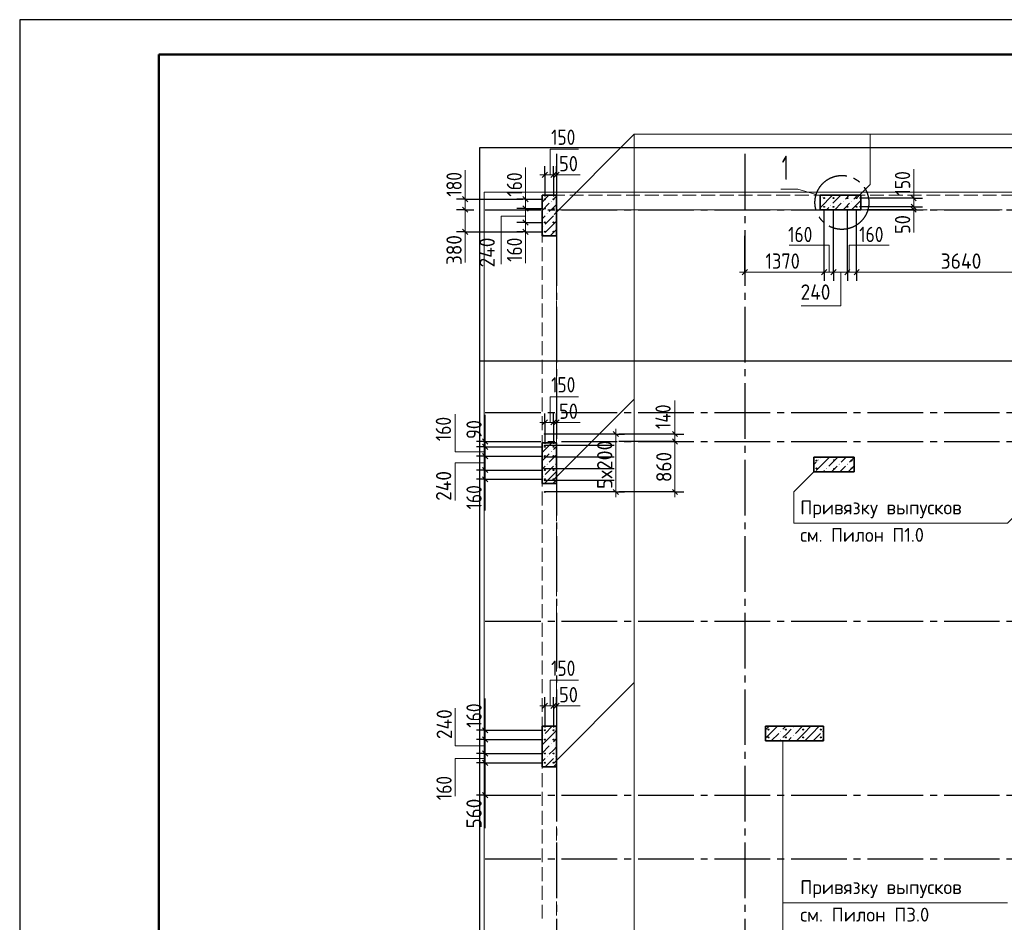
# Model space of a CAD drawing. Header units: millimetres. Extents: x 0 to 21000, y 0 to 14850.
# Tile 5 of 17: x 0 to 7081, y 8363 to 14850. Entities that reach past the tile are written whole.
import ezdxf

# ---------------------------------------------------------------- set-up
doc = ezdxf.new("R2010")
doc.units = ezdxf.units.MM
doc.linetypes.add('______2', pattern=[135, 100, -35])
doc.linetypes.add('______5', pattern=[550, 400, -50, 50, -50])
for name, color, linetype, lineweight in [('Standard', 7, 'Continuous', 25), ('Выпуски арматуры Г-обр.', 7, 'Continuous', 25), ('Позиционная метка линия выноска', 7, 'Continuous', 13), ('Позиционная метка номер позиции', 7, 'Continuous', 13), ('Примечания', 7, 'Continuous', 13), ('Размерная линия_ общее', 7, 'Continuous', 13), ('Стена фоновая арматура Х1', 7, 'Continuous', 25)]:
    doc.layers.add(name, color=color, linetype=linetype, lineweight=lineweight)
for name, color, linetype, lineweight, true_color in [('ЖБ Пилон', 7, '______2', 25, 0xa0a0a0), ('ЖБ Стена верхний уровень', 7, '______2', 25, 0xa0a0a0), ('Оси', 7, '______5', 13, 0x656565)]:
    doc.layers.add(name, color=color, linetype=linetype, lineweight=lineweight, true_color=true_color)
doc.styles.add('ISOCPEUR', font='txt')

msp = doc.modelspace()

# ---------------------------------------------------------------- hatches: boundary and pattern name
at = {"layer": 'ЖБ Пилон', "linetype": 'Continuous', "lineweight": 18, "transparency": 33554687}
for points in [[(3819.9, 13545.5), (3823.2, 13548.8), (3826.4, 13545.5), (3823.2, 13542.3)], [(5769.9, 13575.5), (5773.2, 13578.8), (5776.4, 13575.5), (5773.2, 13572.3)], [(5919.9, 13545.5), (5923.2, 13548.8), (5926.4, 13545.5), (5923.2, 13542.3)], [(5979.9, 13545.5), (5983.2, 13548.8), (5986.4, 13545.5), (5983.2, 13542.3)], [(3789.9, 13455.5), (3793.2, 13458.8), (3796.4, 13455.5), (3793.2, 13452.3)], [(3849.9, 13455.5), (3853.2, 13458.8), (3856.4, 13455.5), (3853.2, 13452.3)], [(5829.9, 13515.5), (5833.2, 13518.8), (5836.4, 13515.5), (5833.2, 13512.3)], [(6039.9, 13485.5), (6043.2, 13488.8), (6046.4, 13485.5), (6045.2, 13484.3), (6041.1, 13484.3)], [(3759.9, 13365.5), (3763.2, 13368.8), (3766.4, 13365.5), (3763.2, 13362.3)], [(3759.9, 13305.5), (3763.2, 13308.8), (3766.4, 13305.5), (3763.2, 13302.3)], [(3759.9, 11805.5), (3763.2, 11808.8), (3766.4, 11805.5), (3763.2, 11802.3)], [(3819.9, 11745.5), (3823.2, 11748.8), (3826.4, 11745.5), (3823.2, 11742.3)], [(5739.9, 11685.5), (5743.2, 11688.8), (5746.4, 11685.5), (5743.2, 11682.3)], [(3789.9, 11655.5), (3793.2, 11658.8), (3796.4, 11655.5), (3793.2, 11652.3)], [(3849.9, 11655.5), (3853.2, 11658.8), (3856.4, 11655.5), (3853.2, 11652.3)], [(5799.9, 11625.5), (5803.2, 11628.8), (5806.4, 11625.5), (5803.2, 11622.3)], [(5889.9, 11655.5), (5893.2, 11658.8), (5896.4, 11655.5), (5893.2, 11652.3)], [(5949.9, 11655.5), (5953.2, 11658.8), (5956.4, 11655.5), (5953.2, 11652.3)], [(3759.9, 11565.5), (3763.2, 11568.8), (3766.4, 11565.5), (3763.2, 11562.3)], [(3759.9, 9765.5), (3763.2, 9768.8), (3766.4, 9765.5), (3763.2, 9762.3)], [(3759.9, 9705.5), (3763.2, 9708.8), (3766.4, 9705.5), (3763.2, 9702.3)], [(5469.9, 9735.5), (5473.2, 9738.8), (5476.4, 9735.5), (5473.2, 9732.3)], [(5559.9, 9765.5), (5563.2, 9768.8), (5566.4, 9765.5), (5563.2, 9762.3)], [(5559.9, 9705.5), (5563.2, 9708.8), (5566.4, 9705.5), (5563.2, 9702.3)], [(5769.9, 9735.5), (5773.2, 9738.8), (5776.4, 9735.5), (5773.2, 9732.3)], [(3819.9, 9645.5), (3823.2, 9648.8), (3826.4, 9645.5), (3823.2, 9642.3)], [(5469.9, 9675.5), (5473.2, 9678.8), (5476.4, 9675.5), (5473.2, 9672.3)], [(5769.9, 9675.5), (5773.2, 9678.8), (5776.4, 9675.5), (5773.2, 9672.3)], [(3789.9, 9555.5), (3793.2, 9558.8), (3796.4, 9555.5), (3793.2, 9552.3)], [(3849.9, 9555.5), (3853.2, 9558.8), (3856.4, 9555.5), (3853.2, 9552.3)]]:
    msp.add_hatch(color=7, dxfattribs=at).paths.add_polyline_path(points, flags=16)

# ---------------------------------------------------------------- linework, layer by layer
at = {"layer": 'Standard', "color": 7, "linetype": 'Continuous', "lineweight": 25, "transparency": 33554687}
msp.add_line((1000, 14600), (1000, 529.1), dxfattribs=at)
msp.add_lwpolyline([(0, 0), (21000, 0), (21000, 14850), (0, 14850), (0, 0)], close=True, dxfattribs=at)
at = {"layer": 'Standard', "color": 7, "linetype": 'Continuous', "lineweight": 50, "transparency": 33554687}
msp.add_lwpolyline([(1000, 14600), (20750, 14600), (20750, 250), (1000, 250), (1000, 14600)], close=True, dxfattribs=at)
at = {"layer": 'Standard', "color": 254, "linetype": 'Continuous', "lineweight": -3, "true_color": 0xc4c4ff, "transparency": 33554687}
for points in [[(3305.8, 3934), (17165.3, 3934), (17165.3, 13928.8), (3305.8, 13928.8), (3305.8, 3934)], [(3305.8, 2400.7), (17165.3, 2400.7), (17165.3, 12395.5), (3305.8, 12395.5), (3305.8, 2400.7)], [(3305.8, 2400.7), (17165.3, 2400.7), (17165.3, 12395.5), (3305.8, 12395.5), (3305.8, 2400.7)]]:
    msp.add_lwpolyline(points, dxfattribs=at)
at = {"layer": 'Standard', "color": 251, "linetype": 'Continuous', "lineweight": 18, "true_color": 0x656565, "transparency": 33554687}
msp.add_lwpolyline([(3339.6, 4284.3), (16756.3, 4284.3), (16756.3, 13609.3), (3339.6, 13609.3), (3339.6, 4284.3)], dxfattribs=at)
at = {"layer": 'Standard', "color": 7, "linetype": 'Continuous', "lineweight": 13, "transparency": 33554687}
msp.add_lwpolyline([(5727.5, 13592.7), (5595.5, 13632.6), (5473.9, 13632.6)], dxfattribs=at)
at = {"layer": 'Standard', "color": 7, "linetype": '______5', "lineweight": -3, "transparency": 33554687}
msp.add_circle((5913, 13536.6), 193.8, dxfattribs=at)
at = {"layer": 'Выпуски арматуры Г-обр.', "color": 253, "linetype": 'Continuous', "lineweight": 25, "true_color": 0xa0a0a0, "transparency": 33554687}
for p, q in [((4276.1, 11872.2), (3776.4, 11872.2)), ((4276.1, 11788.9), (3776.4, 11788.9)), ((4276.1, 11705.5), (3776.4, 11705.5)), ((4276.1, 11622.2), (3776.4, 11622.2)), ((4276.1, 11538.9), (3776.4, 11538.9)), ((4276.1, 11455.5), (3776.4, 11455.5))]:
    msp.add_line(p, q, dxfattribs=at)
for centre in [(3777.1, 13559.3), (3839.6, 13559.3), (5785.5, 13567.7), (5852.1, 13567.7), (5952.1, 13567.7), (6018.8, 13567.7), (3777.1, 13492.7), (3839.6, 13492.7), (5785.5, 13505.2), (5852.1, 13505.2), (5952.1, 13505.2), (6018.8, 13505.2), (3777.1, 13392.7), (3839.6, 13392.7), (3777.1, 13326), (3839.6, 13326), (3777.1, 11780.2), (3839.6, 11780.2), (3777.1, 11713.5), (3839.6, 11713.5), (3777.1, 11613.5), (3839.6, 11613.5), (3777.1, 11546.8), (3839.6, 11546.8), (3777.1, 9742.7), (3839.6, 9742.7), (3777.1, 9676), (3839.6, 9676), (3777.1, 9576), (3839.6, 9576), (3777.1, 9509.3), (3839.6, 9509.3)]:
    msp.add_circle(centre, 3.33, dxfattribs=at)
at = {"layer": 'Выпуски арматуры Г-обр.', "color": 7, "linetype": 'Continuous', "lineweight": 25, "transparency": 33554687}
for centre, radius in [((3777.1, 13559.3), 3.33), ((3839.6, 13559.3), 3.33), ((5785.5, 13567.7), 3.33), ((5852.1, 13567.7), 3.33), ((5952.1, 13567.7), 3.33), ((6018.8, 13567.7), 3.33), ((3777.1, 13492.7), 3.33), ((3839.6, 13492.7), 3.33), ((5785.5, 13505.2), 3.33), ((5852.1, 13505.2), 3.33), ((5952.1, 13505.2), 3.33), ((6018.8, 13505.2), 3.33), ((3777.1, 13392.7), 3.33), ((3839.6, 13392.7), 3.33), ((3777.1, 13326), 3.33), ((3839.6, 13326), 3.33), ((3776.4, 11872.2), 2.5), ((3777.1, 11780.2), 3.33), ((3776.4, 11788.9), 2.5), ((3839.6, 11780.2), 3.33), ((3777.1, 11713.5), 3.33), ((3777.1, 11713.5), 3.33), ((3776.4, 11705.5), 2.5), ((3839.6, 11713.5), 3.33), ((3839.6, 11713.5), 3.33), ((3777.1, 11613.5), 3.33), ((3777.1, 11613.5), 3.33), ((3776.4, 11622.2), 2.5), ((3839.6, 11613.5), 3.33), ((3839.6, 11613.5), 3.33), ((3777.1, 11546.8), 3.33), ((3839.6, 11546.8), 3.33), ((3776.4, 11538.9), 2.5), ((3776.4, 11455.5), 2.5), ((3777.1, 9742.7), 3.33), ((3839.6, 9742.7), 3.33), ((3777.1, 9676), 3.33), ((3777.1, 9676), 3.33), ((3839.6, 9676), 3.33), ((3839.6, 9676), 3.33), ((3777.1, 9576), 3.33), ((3777.1, 9576), 3.33), ((3839.6, 9576), 3.33), ((3839.6, 9576), 3.33), ((3777.1, 9509.3), 3.33), ((3839.6, 9509.3), 3.33)]:
    msp.add_circle(centre, radius, dxfattribs=at)
at = {"layer": 'ЖБ Пилон', "color": 7, "linetype": 'Continuous', "lineweight": 35, "transparency": 33554687}
for p, q in [((3860.5, 13588.5), (3756.3, 13588.5)), ((3756.3, 13588.5), (3756.3, 13296.8)), ((3860.5, 13296.8), (3860.5, 13588.5)), ((6048, 13588.5), (5756.3, 13588.5)), ((5756.3, 13588.5), (5756.3, 13484.3)), ((6048, 13484.3), (6048, 13588.5)), ((5756.3, 13484.3), (6048, 13484.3)), ((3756.3, 13296.8), (3860.5, 13296.8)), ((3860.5, 11809.3), (3756.3, 11809.3)), ((3756.3, 11809.3), (3756.3, 11517.7)), ((3860.5, 11517.7), (3860.5, 11809.3)), ((6002.1, 11705.2), (5710.5, 11705.2)), ((5710.5, 11705.2), (5710.5, 11601)), ((6002.1, 11601), (6002.1, 11705.2)), ((5710.5, 11601), (6002.1, 11601)), ((3756.3, 11517.7), (3860.5, 11517.7)), ((3860.5, 9771.8), (3756.3, 9771.8)), ((3756.3, 9771.8), (3756.3, 9480.2)), ((3860.5, 9480.2), (3860.5, 9771.8)), ((5781.3, 9771.8), (5364.6, 9771.8)), ((5364.6, 9771.8), (5364.6, 9667.7)), ((5781.3, 9667.7), (5781.3, 9771.8)), ((5364.6, 9667.7), (5781.3, 9667.7)), ((3756.3, 9480.2), (3860.5, 9480.2))]:
    msp.add_line(p, q, dxfattribs=at)
at = {"layer": 'ЖБ Пилон', "color": 9, "linetype": 'Continuous', "lineweight": 18, "true_color": 0xc7c7c7, "transparency": 33554687}
for p, q in [((3806.1, 13588.5), (3756.3, 13538.7)), ((3808.2, 13530.5), (3756.3, 13478.7)), ((3860.5, 13582.8), (3838.2, 13560.5)), ((5758.2, 13560.5), (5756.3, 13558.7)), ((5846.1, 13588.5), (5758.2, 13500.5)), ((5906.1, 13588.5), (5848.2, 13530.5)), ((5908.2, 13530.5), (5861.9, 13484.3)), ((5966.1, 13588.5), (5938.2, 13560.5)), ((5938.2, 13500.5), (5968.2, 13530.5)), ((6048, 13550.3), (5981.9, 13484.3)), ((6026.1, 13588.5), (5998.2, 13560.5)), ((3808.2, 13470.5), (3838.2, 13500.5)), ((3838.2, 13500.5), (3860.5, 13522.8)), ((5818.2, 13500.5), (5802, 13484.3)), ((5921.9, 13484.3), (5938.2, 13500.5)), ((3778.2, 13440.5), (3756.3, 13418.7)), ((3838.2, 13440.5), (3778.2, 13380.5)), ((3838.2, 13380.5), (3860.5, 13402.8)), ((3838.2, 13380.5), (3778.2, 13320.5)), ((3838.2, 13320.5), (3814.5, 13296.8)), ((3860.5, 13342.8), (3838.2, 13320.5)), ((3826.9, 11809.3), (3756.3, 11738.7)), ((3860.5, 11782.8), (3838.2, 11760.5)), ((3808.2, 11730.5), (3756.3, 11678.7)), ((3808.2, 11670.5), (3838.2, 11700.5)), ((3838.2, 11700.5), (3860.5, 11722.8)), ((5818.2, 11700.5), (5728.2, 11610.5)), ((5762.8, 11705.2), (5758.2, 11700.5)), ((5882.8, 11705.2), (5818.2, 11640.5)), ((5908.2, 11670.5), (5938.2, 11700.5)), ((5938.2, 11700.5), (5942.8, 11705.2)), ((6002.1, 11704.5), (5968.2, 11670.5)), ((3778.2, 11640.5), (3756.3, 11618.7)), ((3838.2, 11640.5), (3778.2, 11580.5)), ((5710.5, 11652.8), (5728.2, 11670.5)), ((5878.2, 11640.5), (5838.6, 11601)), ((5938.2, 11640.5), (5898.6, 11601)), ((5958.6, 11601), (6002.1, 11644.5)), ((3838.2, 11580.5), (3778.2, 11520.5)), ((3838.2, 11580.5), (3860.5, 11602.8)), ((3860.5, 11542.8), (3838.2, 11520.5)), ((5778.6, 11601), (5788.2, 11610.5)), ((3838.2, 11520.5), (3835.3, 11517.7)), ((3829.4, 9771.8), (3778.2, 9720.5)), ((5389.5, 9771.8), (5364.6, 9747)), ((5398.2, 9720.5), (5449.5, 9771.8)), ((5509.5, 9771.8), (5488.2, 9750.5)), ((5629.4, 9771.8), (5578.2, 9720.5)), ((5689.5, 9771.8), (5638.2, 9720.5)), ((5698.2, 9720.5), (5749.5, 9771.8)), ((3838.2, 9720.5), (3756.3, 9638.7)), ((3860.5, 9742.8), (3838.2, 9720.5)), ((5398.2, 9720.5), (5364.6, 9687)), ((5458.2, 9720.5), (5405.3, 9667.7)), ((5488.2, 9690.5), (5518.2, 9720.5)), ((5518.2, 9720.5), (5548.2, 9750.5)), ((5638.2, 9720.5), (5585.3, 9667.7)), ((5698.2, 9720.5), (5645.3, 9667.7)), ((5758.2, 9720.5), (5705.3, 9667.7)), ((3808.2, 9630.5), (3756.3, 9578.7)), ((3860.5, 9682.8), (3838.2, 9660.5)), ((5548.2, 9690.5), (5525.3, 9667.7)), ((3808.2, 9570.5), (3838.2, 9600.5)), ((3838.2, 9600.5), (3860.5, 9622.8)), ((3778.2, 9540.5), (3756.3, 9518.7)), ((3838.2, 9540.5), (3778.2, 9480.5)), ((3838.2, 9480.5), (3860.5, 9502.8)), ((3838.2, 9480.5), (3837.8, 9480.2))]:
    msp.add_line(p, q, dxfattribs=at)
at = {"layer": 'ЖБ Пилон', "color": 250, "linetype": '______2', "lineweight": 13, "true_color": 0x3b3b3b, "transparency": 33554687}
for p, q in [((6002.1, 11705.2), (5710.5, 11705.2)), ((5710.5, 11705.2), (5710.5, 11601)), ((6002.1, 11601), (6002.1, 11705.2)), ((5710.5, 11601), (6002.1, 11601)), ((5781.3, 9771.8), (5364.6, 9771.8)), ((5364.6, 9771.8), (5364.6, 9667.7)), ((5781.3, 9667.7), (5781.3, 9771.8)), ((5364.6, 9667.7), (5781.3, 9667.7))]:
    msp.add_line(p, q, dxfattribs=at)
at = {"layer": 'ЖБ Стена верхний уровень', "color": 250, "linetype": '______2', "lineweight": 13, "true_color": 0x3b3b3b, "transparency": 33554687}
for p, q in [((11480.4, 13588.5), (3756.3, 13588.5)), ((3756.3, 13588.5), (3756.3, 13484.3)), ((3756.3, 13484.3), (3756.3, 8359.3)), ((3860.5, 8276), (3860.5, 13484.3)), ((3860.5, 13484.3), (11480.4, 13484.3))]:
    msp.add_line(p, q, dxfattribs=at)
at = {"layer": 'Оси', "color": 8, "linetype": '______5', "lineweight": -3, "transparency": 33554687}
for p, q in [((3860.5, 13887.1), (3860.5, 3478)), ((5214.6, 13887.1), (5214.6, 3478)), ((3347.4, 13484.3), (17905.7, 13484.3)), ((3347.4, 12026), (17905.7, 12026)), ((3347.4, 11817.7), (17905.7, 11817.7)), ((3347.4, 10526), (17905.7, 10526)), ((3347.4, 9276), (17905.7, 9276)), ((3347.4, 8817.7), (17905.7, 8817.7))]:
    msp.add_line(p, q, dxfattribs=at)
at = {"layer": 'Позиционная метка линия выноска', "color": 7, "linetype": 'Continuous', "lineweight": 13, "transparency": 33554687}
for points in [[(3843, 13451), (4419.4, 14027.4), (6116, 14027.4)], [(3843, 11546.8), (4419.4, 12123.2), (4419.4, 14027.4)], [(6018.8, 13567.7), (6116, 13664.9), (6116, 14027.4), (11367.3, 14027.4)], [(3843, 9509.3), (4419.4, 10085.7), (4419.4, 12123.2)], [(3843, 7596.8), (4419.4, 8173.2), (4419.4, 10210.7)]]:
    msp.add_lwpolyline(points, dxfattribs=at)
at = {"layer": 'Примечания', "color": 7, "linetype": 'Continuous', "lineweight": 13, "transparency": 33554687}
for p, q in [((3203.7, 13559.3), (3203.7, 13767.7)), ((3638.1, 13559.3), (3638.1, 13788.5)), ((6429.3, 13546.8), (6429.3, 13776.4)), ((3860.5, 13735.3), (4031.3, 13735.3)), ((6429.3, 13484.3), (6429.3, 13320.6)), ((3638.1, 13437.7), (3463.1, 13437.7)), ((3463.1, 13437.7), (3463.1, 13091.9)), ((3203.7, 13326), (3203.7, 13105.2)), ((3638.1, 13326), (3638.1, 13101)), ((3347.4, 11780.2), (3347.4, 12009.3)), ((3860.5, 11956.1), (4031.3, 11956.1)), ((3347.4, 11546.8), (3347.4, 11321.8)), ((3347.4, 9742.7), (3347.4, 9971.8)), ((3860.5, 9918.6), (4031.3, 9918.6)), ((3347.4, 9276), (3347.4, 9038.5)), ((5488, 8502.4), (5488, 7859.3))]:
    msp.add_line(p, q, dxfattribs=at)
for points in [[(3814.6, 13735.3), (3814.6, 13918.6), (4018.8, 13918.6)], [(5821.7, 13035.1), (5821.7, 13228.9), (5533.8, 13228.9)], [(5965.9, 13035.1), (5965.9, 13228.9), (6253.8, 13228.9)], [(5904.4, 13035.1), (5904.4, 12793.5), (5621, 12793.5)], [(3814.6, 11956.1), (3814.6, 12139.5), (4018.8, 12139.5)], [(3347.4, 11743.9), (3130.8, 11743.9), (3130.8, 12014.7)], [(5626.2, 11231.5), (7104.9, 11231.5), (7443.7, 11570.4), (7443.7, 11953.7)], [(3347.4, 11665.2), (3130.8, 11665.2), (3130.8, 11394.3)], [(5710.5, 11601), (5566.1, 11456.6), (5566.1, 11231.5), (5626.2, 11231.5)], [(5626.2, 11231.5), (7104.9, 11231.5), (7275.8, 11402.4)], [(3814.6, 9918.6), (3814.6, 10102), (4018.8, 10102)], [(3347.4, 9630.2), (3130.8, 9630.2), (3130.8, 9901)], [(5488, 9667.7), (5488, 8502.4), (7104.9, 8502.4)], [(3347.4, 9538.9), (3130.8, 9538.9), (3130.8, 9268.1)]]:
    msp.add_lwpolyline(points, dxfattribs=at)
at = {"layer": 'Размерная линия_ общее', "color": 7, "linetype": 'Continuous', "lineweight": 25, "transparency": 33554687}
for p, q in [((3758.4, 13716.5), (3795.9, 13754)), ((3820.9, 13716.5), (3858.4, 13754)), ((3841.7, 13716.5), (3879.2, 13754)), ((3222.5, 13540.6), (3185, 13578.1)), ((3656.8, 13540.6), (3619.3, 13578.1)), ((6448.1, 13548.9), (6410.6, 13586.4)), ((3222.5, 13465.6), (3185, 13503.1)), ((3656.8, 13473.9), (3619.3, 13511.4)), ((6448.1, 13486.4), (6410.6, 13523.9)), ((6448.1, 13465.6), (6410.6, 13503.1)), ((3656.8, 13373.9), (3619.3, 13411.4)), ((3222.5, 13307.2), (3185, 13344.7)), ((3656.8, 13307.2), (3619.3, 13344.7)), ((5195.9, 13016.4), (5233.4, 13053.9)), ((5766.7, 13016.4), (5804.2, 13053.9)), ((5833.4, 13016.4), (5870.9, 13053.9)), ((5933.4, 13016.4), (5970.9, 13053.9)), ((6000, 13016.4), (6037.5, 13053.9)), ((3758.4, 11937.4), (3795.9, 11974.9)), ((3820.9, 11937.4), (3858.4, 11974.9)), ((3841.7, 11937.4), (3879.2, 11974.9)), ((3366.2, 11798.9), (3328.7, 11836.4)), ((4306, 11853.5), (4268.5, 11891)), ((4731.3, 11853.5), (4693.8, 11891)), ((4731.3, 11798.9), (4693.8, 11836.4)), ((3366.2, 11761.4), (3328.7, 11798.9)), ((3366.2, 11694.7), (3328.7, 11732.2)), ((3366.2, 11594.7), (3328.7, 11632.2)), ((3366.2, 11528.1), (3328.7, 11565.6)), ((4306, 11436.8), (4268.5, 11474.3)), ((4731.3, 11436.8), (4693.8, 11474.3)), ((3758.4, 9899.9), (3795.9, 9937.4)), ((3820.9, 9899.9), (3858.4, 9937.4)), ((3841.7, 9899.9), (3879.2, 9937.4)), ((3366.2, 9723.9), (3328.7, 9761.4)), ((3366.2, 9657.2), (3328.7, 9694.7)), ((3366.2, 9557.2), (3328.7, 9594.7)), ((3366.2, 9490.6), (3328.7, 9528.1)), ((3366.2, 9257.2), (3328.7, 9294.7))]:
    msp.add_line(p, q, dxfattribs=at)
at = {"layer": 'Размерная линия_ общее', "color": 7, "linetype": 'Continuous', "lineweight": -3, "transparency": 33554687}
for p, q in [((3777.1, 13735.3), (3777.1, 13797.8)), ((3839.6, 13735.3), (3839.6, 13797.8)), ((3860.5, 13735.3), (3860.5, 13797.8)), ((3777.1, 13735.3), (3777.1, 13672.8)), ((3777.1, 13735.3), (3777.1, 13580.2)), ((3839.6, 13735.3), (3839.6, 13672.8)), ((3839.6, 13735.3), (3839.6, 13580.2)), ((3860.5, 13735.3), (3860.5, 13672.8)), ((3860.5, 13735.3), (3860.5, 13663.3)), ((3203.7, 13559.3), (3141.2, 13559.3)), ((3203.7, 13559.3), (3266.2, 13559.3)), ((3203.7, 13559.3), (3617.2, 13559.3)), ((3638.1, 13559.3), (3575.6, 13559.3)), ((3638.1, 13559.3), (3700.6, 13559.3)), ((3638.1, 13559.3), (3756.3, 13559.3)), ((6429.3, 13567.7), (6366.8, 13567.7)), ((6429.3, 13567.7), (6491.8, 13567.7)), ((3203.7, 13484.3), (3141.2, 13484.3)), ((3203.7, 13484.3), (3266.2, 13484.3)), ((3203.7, 13484.3), (3203.7, 13484.3)), ((3638.1, 13492.7), (3575.6, 13492.7)), ((3638.1, 13492.7), (3700.6, 13492.7)), ((3638.1, 13492.7), (3756.3, 13492.7)), ((6429.3, 13505.2), (6366.8, 13505.2)), ((6429.3, 13484.3), (6366.8, 13484.3)), ((6429.3, 13505.2), (6491.8, 13505.2)), ((6429.3, 13484.3), (6491.8, 13484.3)), ((3638.1, 13392.7), (3575.6, 13392.7)), ((3638.1, 13392.7), (3700.6, 13392.7)), ((3638.1, 13392.7), (3756.3, 13392.7)), ((3203.7, 13326), (3141.2, 13326)), ((3203.7, 13326), (3266.2, 13326)), ((3203.7, 13326), (3617.2, 13326)), ((3638.1, 13326), (3575.6, 13326)), ((3638.1, 13326), (3700.6, 13326)), ((3638.1, 13326), (3756.3, 13326)), ((5214.6, 13035.1), (5214.6, 13296.3)), ((5214.6, 13035.1), (5214.6, 13097.6)), ((5214.6, 13035.1), (5214.6, 12972.6)), ((5785.5, 13035.1), (5785.5, 13097.6)), ((5785.5, 13035.1), (5785.5, 12972.6)), ((5852.1, 13035.1), (5852.1, 13097.6)), ((5852.1, 13035.1), (5852.1, 12972.6)), ((5952.1, 13035.1), (5952.1, 13097.6)), ((5952.1, 13035.1), (5952.1, 12972.6)), ((6018.8, 13035.1), (6018.8, 13097.6)), ((6018.8, 13035.1), (6018.8, 12972.6)), ((3777.1, 11956.1), (3777.1, 12018.6)), ((3839.6, 11956.1), (3839.6, 12018.6)), ((3860.5, 11956.1), (3860.5, 12018.6)), ((3777.1, 11956.1), (3777.1, 11893.6)), ((3777.1, 11956.1), (3777.1, 11801)), ((3839.6, 11956.1), (3839.6, 11893.6)), ((3839.6, 11956.1), (3839.6, 11801)), ((3860.5, 11956.1), (3860.5, 11893.6)), ((3860.5, 11956.1), (3860.5, 11884.1)), ((4287.2, 11872.2), (3797.2, 11872.2)), ((4287.2, 11872.2), (4224.7, 11872.2)), ((4287.2, 11872.2), (4349.7, 11872.2)), ((4712.5, 11872.2), (4650, 11872.2)), ((4712.5, 11872.2), (4775, 11872.2)), ((3347.4, 11817.7), (3284.9, 11817.7)), ((3347.4, 11780.2), (3284.9, 11780.2)), ((3347.4, 11817.7), (3409.9, 11817.7)), ((3347.4, 11817.7), (3652.4, 11817.7)), ((3347.4, 11780.2), (3409.9, 11780.2)), ((3347.4, 11780.2), (3756.3, 11780.2)), ((4712.5, 11817.7), (4650, 11817.7)), ((4712.5, 11817.7), (4775, 11817.7)), ((3347.4, 11713.5), (3284.9, 11713.5)), ((3347.4, 11713.5), (3409.9, 11713.5)), ((3347.4, 11713.5), (3756.3, 11713.5)), ((3347.4, 11613.5), (3284.9, 11613.5)), ((3347.4, 11613.5), (3409.9, 11613.5)), ((3347.4, 11613.5), (3756.3, 11613.5)), ((3347.4, 11546.8), (3284.9, 11546.8)), ((3347.4, 11546.8), (3409.9, 11546.8)), ((3347.4, 11546.8), (3756.3, 11546.8)), ((4287.2, 11455.5), (3799.7, 11455.5)), ((4287.2, 11455.5), (4224.7, 11455.5)), ((4287.2, 11455.5), (4349.7, 11455.5)), ((4712.5, 11455.5), (4308.1, 11455.5)), ((4712.5, 11455.5), (4650, 11455.5)), ((4712.5, 11455.5), (4775, 11455.5)), ((3777.1, 9918.6), (3777.1, 9981.1)), ((3777.1, 9918.6), (3777.1, 9856.1)), ((3777.1, 9918.6), (3777.1, 9763.5)), ((3839.6, 9918.6), (3839.6, 9981.1)), ((3839.6, 9918.6), (3839.6, 9856.1)), ((3839.6, 9918.6), (3839.6, 9763.5)), ((3860.5, 9918.6), (3860.5, 9981.1)), ((3860.5, 9918.6), (3860.5, 9856.1)), ((3860.5, 9918.6), (3860.5, 9846.6)), ((3347.4, 9742.7), (3284.9, 9742.7)), ((3347.4, 9742.7), (3409.9, 9742.7)), ((3347.4, 9742.7), (3756.3, 9742.7)), ((3347.4, 9676), (3284.9, 9676)), ((3347.4, 9676), (3409.9, 9676)), ((3347.4, 9676), (3756.3, 9676)), ((3347.4, 9576), (3284.9, 9576)), ((3347.4, 9576), (3409.9, 9576)), ((3347.4, 9576), (3756.3, 9576)), ((3347.4, 9509.3), (3284.9, 9509.3)), ((3347.4, 9509.3), (3409.9, 9509.3)), ((3347.4, 9509.3), (3756.3, 9509.3)), ((3347.4, 9276), (3284.9, 9276)), ((3347.4, 9276), (3409.9, 9276)), ((3347.4, 9276), (3709.1, 9276))]:
    msp.add_line(p, q, dxfattribs=at)
at = {"layer": 'Размерная линия_ общее', "color": 7, "linetype": 'Continuous', "lineweight": 13, "transparency": 33554687}
for p, q in [((3777.1, 13735.3), (3739.6, 13735.3)), ((3777.1, 13735.3), (3839.6, 13735.3)), ((3839.6, 13735.3), (3860.5, 13735.3)), ((3860.5, 13735.3), (3898, 13735.3)), ((3203.7, 13559.3), (3203.7, 13596.8)), ((3638.1, 13559.3), (3638.1, 13596.8)), ((6429.3, 13567.7), (6429.3, 13605.2)), ((3203.7, 13484.3), (3203.7, 13559.3)), ((3638.1, 13492.7), (3638.1, 13559.3)), ((6429.3, 13505.2), (6429.3, 13567.7)), ((3203.7, 13326), (3203.7, 13484.3)), ((3638.1, 13392.7), (3638.1, 13492.7)), ((6429.3, 13484.3), (6429.3, 13505.2)), ((6429.3, 13484.3), (6429.3, 13446.8)), ((3638.1, 13326), (3638.1, 13392.7)), ((3203.7, 13326), (3203.7, 13288.5)), ((3638.1, 13326), (3638.1, 13288.5)), ((5214.6, 13035.1), (5177.1, 13035.1)), ((5852.1, 13035.1), (5952.1, 13035.1)), ((5952.1, 13035.1), (6018.8, 13035.1)), ((6018.8, 13035.1), (7535.5, 13035.1)), ((3777.1, 11956.1), (3739.6, 11956.1)), ((3777.1, 11956.1), (3839.6, 11956.1)), ((3839.6, 11956.1), (3860.5, 11956.1)), ((3860.5, 11956.1), (3898, 11956.1)), ((3347.4, 11817.7), (3347.4, 11855.2)), ((3347.4, 11780.2), (3347.4, 11817.7)), ((3347.4, 11713.5), (3347.4, 11780.2)), ((3347.4, 11613.5), (3347.4, 11713.5)), ((3347.4, 11546.8), (3347.4, 11613.5)), ((3347.4, 11546.8), (3347.4, 11509.3)), ((3777.1, 9918.6), (3739.6, 9918.6)), ((3777.1, 9918.6), (3839.6, 9918.6)), ((3839.6, 9918.6), (3860.5, 9918.6)), ((3860.5, 9918.6), (3898, 9918.6)), ((3347.4, 9742.7), (3347.4, 9780.2)), ((3347.4, 9676), (3347.4, 9742.7)), ((3347.4, 9576), (3347.4, 9676)), ((3347.4, 9509.3), (3347.4, 9576)), ((3347.4, 9276), (3347.4, 9509.3)), ((3347.4, 9276), (3347.4, 9238.5))]:
    msp.add_line(p, q, dxfattribs=at)
at = {"layer": 'Размерная линия_ общее', "color": 251, "linetype": 'Continuous', "lineweight": 13, "true_color": 0x656565, "transparency": 33554687}
for p, q in [((4712.5, 11872.2), (4712.5, 12113.9)), ((4287.2, 11872.2), (4287.2, 11909.7)), ((4712.5, 11872.2), (4712.5, 11909.7)), ((4287.2, 11455.5), (4287.2, 11872.2)), ((4712.5, 11817.7), (4712.5, 11872.2)), ((4287.2, 11455.5), (4287.2, 11418)), ((4712.5, 11455.5), (4712.5, 11418))]:
    msp.add_line(p, q, dxfattribs=at)
at = {"layer": 'Размерная линия_ общее', "color": 7, "linetype": 'Continuous', "lineweight": -3, "transparency": 33554687}
for points in [[(6429.3, 13567.7), (6420.8, 13567.7), (6420.8, 13567.7), (6039.6, 13567.7)], [(5785.5, 13035.1), (5785.5, 13043.6), (5785.5, 13043.6), (5785.5, 13043.6), (5785.5, 13043.6), (5785.5, 13043.6), (5785.5, 13043.6), (5785.5, 13043.6), (5785.5, 13043.6), (5785.5, 13043.6), (5785.5, 13043.6), (5785.5, 13059.5), (5785.5, 13059.5), (5785.5, 13062.6), (5785.5, 13062.6), (5785.5, 13065.6), (5785.5, 13065.6), (5785.5, 13079.4), (5785.5, 13079.4), (5785.5, 13093), (5785.5, 13093), (5785.5, 13094.3), (5785.5, 13094.3), (5785.5, 13168.4), (5785.5, 13168.4), (5785.5, 13484.3)], [(5852.1, 13035.1), (5852.1, 13043.6), (5852.1, 13043.6), (5852.1, 13043.6), (5852.1, 13043.6), (5852.1, 13043.6), (5852.1, 13043.6), (5852.1, 13043.6), (5852.1, 13043.6), (5852.1, 13043.6), (5852.1, 13043.6), (5852.1, 13061.9), (5852.1, 13061.9), (5852.1, 13065.5), (5852.1, 13065.5), (5852.1, 13068.9), (5852.1, 13068.9), (5852.1, 13084.8), (5852.1, 13084.8), (5852.1, 13100.5), (5852.1, 13100.5), (5852.1, 13102), (5852.1, 13102), (5852.1, 13187.3), (5852.1, 13187.3), (5852.1, 13484.3)], [(5952.1, 13035.1), (5952.1, 13043.6), (5952.1, 13043.6), (5952.1, 13043.6), (5952.1, 13043.6), (5952.1, 13043.6), (5952.1, 13043.6), (5952.1, 13043.6), (5952.1, 13043.6), (5952.1, 13043.6), (5952.1, 13043.6), (5952.1, 13065.5), (5952.1, 13065.5), (5952.1, 13069.8), (5952.1, 13069.8), (5952.1, 13073.9), (5952.1, 13073.9), (5952.1, 13092.9), (5952.1, 13092.9), (5952.1, 13111.7), (5952.1, 13111.7), (5952.1, 13113.6), (5952.1, 13113.6), (5952.1, 13215.7), (5952.1, 13215.7), (5952.1, 13484.3)], [(6018.8, 13035.1), (6018.8, 13043.6), (6018.8, 13043.6), (6018.8, 13043.6), (6018.8, 13043.6), (6018.8, 13043.6), (6018.8, 13043.6), (6018.8, 13043.6), (6018.8, 13043.6), (6018.8, 13043.6), (6018.8, 13043.6), (6018.8, 13067.9), (6018.8, 13067.9), (6018.8, 13072.7), (6018.8, 13072.7), (6018.8, 13077.3), (6018.8, 13077.3), (6018.8, 13098.4), (6018.8, 13098.4), (6018.8, 13119.2), (6018.8, 13119.2), (6018.8, 13121.3), (6018.8, 13121.3), (6018.8, 13234.7), (6018.8, 13234.7), (6018.8, 13484.3)], [(6429.3, 13505.2), (6420.8, 13505.2), (6420.8, 13505.2), (6039.6, 13505.2)], [(6429.3, 13484.3), (6420.8, 13484.3), (6420.8, 13484.3), (6091.3, 13484.3)], [(4712.5, 11872.2), (4698.5, 11872.2), (4698.5, 11872.2), (4308.1, 11872.2)], [(4712.5, 11817.7), (4699.3, 11817.7), (4699.3, 11817.7), (4308.1, 11817.7)]]:
    msp.add_lwpolyline(points, dxfattribs=at)
at = {"layer": 'Размерная линия_ общее', "color": 7, "linetype": 'Continuous', "lineweight": 13, "transparency": 33554687}
for points in [[(5214.6, 13035.1), (5329.7, 13035.1), (5329.7, 13035.1), (5463, 13035.1), (5463, 13035.1), (5658.2, 13035.1), (5658.2, 13035.1), (5785.5, 13035.1)], [(5785.5, 13035.1), (5789, 13035.1), (5789, 13035.1), (5852.1, 13035.1)]]:
    msp.add_lwpolyline(points, dxfattribs=at)
at = {"layer": 'Размерная линия_ общее', "color": 251, "linetype": 'Continuous', "lineweight": 13, "true_color": 0x656565, "transparency": 33554687}
msp.add_lwpolyline([(4712.5, 11455.5), (4712.5, 11475.6), (4712.5, 11475.6), (4712.5, 11817.7)], dxfattribs=at)
at = {"layer": 'Стена фоновая арматура Х1', "color": 251, "linetype": 'Continuous', "lineweight": 25, "true_color": 0x656565, "transparency": 33554687}
for centre in [(5731.3, 11681), (5856.3, 11684.3), (5981.3, 11681), (5731.3, 11625.2), (5856.3, 11621.8), (5981.3, 11625.2), (5385.5, 9747.7), (5510.5, 9747.7), (5635.5, 9747.7), (5760.5, 9747.7), (5385.5, 9691.8), (5510.5, 9691.8), (5635.5, 9691.8), (5760.5, 9691.8)]:
    msp.add_circle(centre, 3.33, dxfattribs=at)

# ---------------------------------------------------------------- texts
at = {"layer": 'Standard', "color": 7, "linetype": 'Continuous', "lineweight": 35, "transparency": 33554687, "insert": (5481.3, 13698), "char_height": 175, "width": 136.111, "attachment_point": 7, "style": 'ISOCPEUR'}
msp.add_mtext('\\W0.56;1', dxfattribs=at)
at = {"layer": 'Позиционная метка номер позиции', "color": 7, "linetype": 'Continuous', "lineweight": 18, "transparency": 33554687, "char_height": 100, "attachment_point": 7, "style": 'ISOCPEUR'}
for s, insert, width in [('\\W0.98;Привязку выпусков', (5612.9, 11267.1), 1233.37), ('\\W0.96;см. Пилон П1.0', (5612.9, 11097.1), 927.397), ('\\W0.98;Привязку выпусков', (5612.9, 8537.9), 1233.37), ('\\W0.98;см. Пилон П3.0', (5612.9, 8367.9), 948.427)]:
    msp.add_mtext(s, dxfattribs=dict(at, insert=insert, width=width))
at = {"layer": 'Размерная линия_ общее', "color": 7, "linetype": 'Continuous', "lineweight": 25, "transparency": 33554687, "char_height": 110, "attachment_point": 7, "style": 'ISOCPEUR'}
for s, insert, width in [('\\W0.83;150', (3821.3, 13950.3), 254.286), ('\\W0.87;50', (3879.2, 13760.3), 201.962), ('\\W0.83;160', (5526.3, 13251.2), 254.286), ('\\W0.83;160', (6037.5, 13251.8), 254.286), ('\\W0.87;1370', (5362.5, 13060.1), 333.451), ('\\W0.93;3640', (6623.1, 13060.1), 370.193), ('\\W0.92;240', (5615.8, 12837.6), 292.219), ('\\W0.83;150', (3821.3, 12171.1), 254.286), ('\\W0.87;50', (3879.2, 11981.1), 201.962), ('\\W0.83;150', (3821.3, 10133.6), 254.286), ('\\W0.87;50', (3879.2, 9943.6), 201.962)]:
    msp.add_mtext(s, dxfattribs=dict(at, insert=insert, width=width))
at = {"layer": 'Размерная линия_ общее', "color": 7, "linetype": 'Continuous', "lineweight": 25, "transparency": 33554687, "char_height": 110, "attachment_point": 7, "rotation": 90, "style": 'ISOCPEUR'}
for s, insert, width in [('\\W0.83;180', (3178.7, 13578.1), 254.282), ('\\W0.83;160', (3613.1, 13578.1), 254.282), ('\\W0.83;150', (6404.3, 13586.4), 254.286), ('\\W0.87;50', (6404.3, 13310.1), 201.97), ('\\W0.91;380', (3178.7, 13087.2), 280.994), ('\\W0.92;240', (3416.7, 13069.6), 292.215), ('\\W0.83;160', (3613.1, 13109.2), 254.286), ('\\W0.83;160', (3101.9, 11820.9), 254.286), ('\\W0.87;90', (3322.4, 11836.4), 201.966), ('\\W0.92;240', (3103.8, 11391.8), 292.219), ('\\W0.83;160', (3322.4, 11330.1), 254.286), ('\\W0.83;160', (3322.4, 9761.4), 254.286), ('\\W0.92;240', (3108.4, 9679.3), 292.219), ('\\W0.83;160', (3106.5, 9240.2), 254.286), ('\\W0.91;560', (3322.4, 9037.2), 280.994)]:
    msp.add_mtext(s, dxfattribs=dict(at, insert=insert, width=width))
at = {"layer": 'Размерная линия_ общее', "color": 251, "linetype": 'Continuous', "lineweight": 25, "true_color": 0x656565, "transparency": 33554687, "char_height": 110, "attachment_point": 7, "rotation": 90, "style": 'ISOCPEUR'}
for s, insert, width in [('\\W0.83;140', (4681.7, 11907.8), 265.706), ('\\W0.95;5х200', (4262.2, 11476.9), 436.678), ('\\W0.91;860', (4687.5, 11526.6), 280.994)]:
    msp.add_mtext(s, dxfattribs=dict(at, insert=insert, width=width))

doc.saveas('drawing.dxf')
